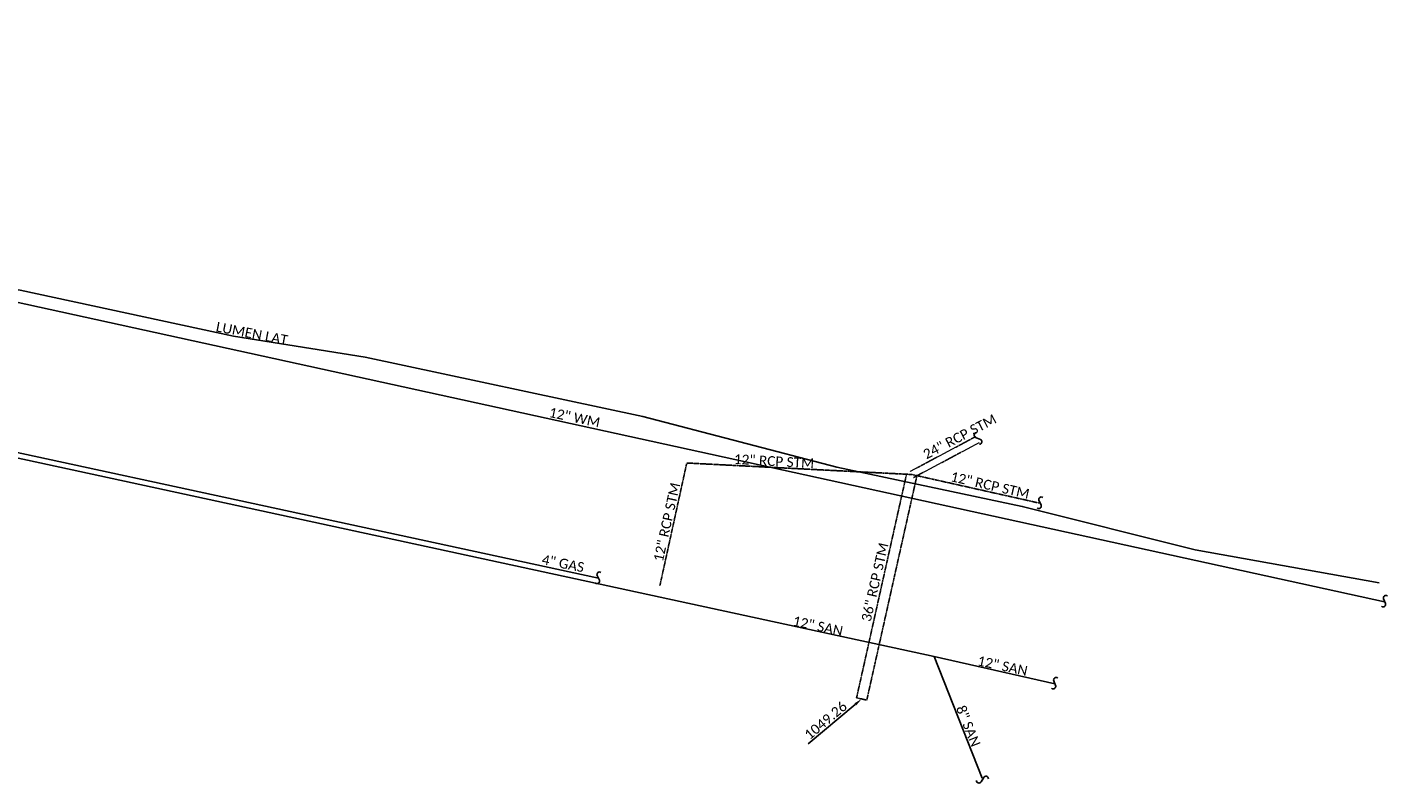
# Model space of a CAD drawing. Header units: feet. Extents: x 2244633 to 2246943, y 595279 to 597098.
# Tile 9 of 9: x 2246553 to 2246943, y 596051 to 596268. Entities that reach past the tile are written whole.
import ezdxf
from ezdxf import colors
from ezdxf.entities.mleader import LeaderData, LeaderLine
from ezdxf.math import Vec2, Vec3

# ---------------------------------------------------------------- set-up
doc = ezdxf.new("R2010")
doc.units = ezdxf.units.FT
doc.header["$MEASUREMENT"] = 0
for name, pattern in [('foex', [0]), ('OhDOT_USTN1', [0.055, 0.014, -0.041]), ('OhDOT_USTN5', [0.11, 0.055, -0.055])]:
    doc.linetypes.add(name, pattern=pattern)
for name, color, linetype in [('DR_X_Culvert', 4, 'OhDOT_USTN1'), ('DR_X_Storm_Sewer', 151, 'OhDOT_USTN5'), ('DR_X_Text', 7, 'Continuous'), ('SH_Data', 7, 'Continuous'), ('UT_X_Cable_TV_Text', 7, 'Continuous'), ('UT_X_FO', 30, 'foex'), ('UT_X_Gas', 2, 'ex_gas'), ('UT_X_Gas_Text', 7, 'Continuous'), ('UT_X_Sanitary_Line', 3, 'ex_sanitary'), ('UT_X_Sanitary_Text', 7, 'Continuous'), ('UT_X_Water', 133, 'ex_water'), ('UT_X_Water_Text', 7, 'Continuous')]:
    doc.layers.add(name, color=color, linetype=linetype)
doc.styles.add('Straight-Normal', font='font30.shx', dxfattribs={"height": 0.14})
doc.styles.add('X_Straight_Normal', font='calibril.ttf', dxfattribs={"height": 0.14})
doc.linetypes.add('ex_gas', pattern='A,0.25,-0.15,0.25,-0.15,0.25,-0.15,0.25,-0.15,0.25,-0.1,["G",Straight-Normal,S=0.857142,R=0,X=-0.045,Y=-0.07],-0.1', length=2.05)
doc.linetypes.add('ex_sanitary', pattern='A,0.35,-0.15,0.35,-0.15,0.35,-0.3,["SAN",Straight-Normal,S=1,R=0,X=-0.19,Y=-0.07],-0.3,0.35,-0.15', length=2.45)
doc.linetypes.add('ex_water', pattern='A,0.25,-0.15,0.25,-0.15,0.25,-0.15,0.25,-0.15,0.25,-0.1,["W",Straight-Normal,S=0.857142,R=0,X=-0.045,Y=-0.07],-0.1', length=2.05)

# ---------------------------------------------------------------- blocks, each defined once
blk = doc.blocks.new('SQUIG')
blk.add_line((0.035, 0.029), (-0.021, -0.02))
for centre, start, end in [((-0.044, 0.008), 158.1069, 307.9876), ((0.057, 0.001), 341.0875, 128.316)]:
    blk.add_arc(centre, 0.0361, start, end)

msp = doc.modelspace()

# ---------------------------------------------------------------- linework, layer by layer
at = {"layer": 'DR_X_Culvert', "flags": 128}
for points in [[(2246790.41, 596075.97), (2246804.76, 596140.19)], [(2246793.33, 596075.31), (2246807.68, 596139.53)], [(2246790.41, 596075.97), (2246793.33, 596075.31)]]:
    msp.add_lwpolyline(points, dxfattribs=at)
at = {"layer": 'DR_X_Storm_Sewer'}
for p, q in [((2246805.75, 596140.74), (2246824.5, 596150.7)), ((2246806.69, 596138.98), (2246825.44, 596148.94)), ((2246734.14, 596108.09), (2246741.83, 596143.15)), ((2246806.22, 596139.86), (2246842.94, 596131.63))]:
    msp.add_line(p, q, dxfattribs=at)
at = {"layer": 'DR_X_Storm_Sewer', "flags": 128}
for points in [[(2246741.83, 596143.15), (2246806.22, 596139.86)], [(2246790.41, 596075.97), (2246793.33, 596075.31)]]:
    msp.add_lwpolyline(points, dxfattribs=at)
at = {"layer": 'UT_X_FO', "flags": 128}
msp.add_lwpolyline([(2245922.25, 596267.09), (2245944.17, 596266.62), (2245987.79, 596266.42), (2246031.61, 596266.68), (2246089.62, 596267.82), (2246107.12, 596267.36), (2246143.7, 596265.56), (2246185.67, 596261.18), (2246211.06, 596259.89), (2246315.16, 596240.87), (2246359.04, 596231.45), (2246410.92, 596222.99), (2246443.86, 596213.09), (2246483.7, 596206.16), (2246501.48, 596201.49), (2246551.09, 596192.59), (2246612.15, 596179.48), (2246649.81, 596173.42), (2246729.25, 596156.47), (2246784.73, 596141.96), (2246837.8, 596130.72), (2246887.24, 596118.34), (2246939.9, 596108.89)], dxfattribs=at)
at = {"layer": 'UT_X_Gas', "flags": 128}
msp.add_lwpolyline([(2246449.16, 596168), (2246716.57, 596110.17)], dxfattribs=at)
at = {"layer": 'UT_X_Sanitary_Line', "flags": 128}
for points in [[(2246519.67, 596151.23), (2246812.57, 596087.76)], [(2246812.57, 596087.76), (2246826.37, 596052.97)], [(2246812.57, 596087.76), (2246847.14, 596080)]]:
    msp.add_lwpolyline(points, dxfattribs=at)
at = {"layer": 'UT_X_Water', "flags": 128}
msp.add_lwpolyline([(2246373.76, 596227.76), (2246941.48, 596103.47)], dxfattribs=at)

# ---------------------------------------------------------------- block references
at = {"layer": 'SH_Data', "xscale": 20, "yscale": 20, "zscale": 20}
for p, rotation in [((2246825.29, 596150.11), 116.1938046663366), ((2246842.94, 596131.63), 72.4880077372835), ((2246847.14, 596080), 70.03247943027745), ((2246826.33, 596052.44), 19.30925590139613)]:
    msp.add_blockref('SQUIG', p, dxfattribs=dict(at, rotation=rotation))
at = {"layer": 'UT_X_Gas_Text', "xscale": 20, "yscale": 20, "zscale": 20, "rotation": 74.11563592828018}
msp.add_blockref('SQUIG', (2246716.57, 596110.17), dxfattribs=at)
at = {"layer": 'UT_X_Water_Text', "xscale": 20, "yscale": 20, "zscale": 20, "rotation": 70.03247943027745}
msp.add_blockref('SQUIG', (2246941.52, 596103.46), dxfattribs=at)

# ---------------------------------------------------------------- texts
at = {"layer": 'DR_X_Text', "style": 'X_Straight_Normal'}
for s, rotation, p in [('24" RCP STM', 27.5788, (2246810.4, 596144.15)), ('12" RCP STM', 356.8499, (2246755.26, 596142.91)), ('12" RCP STM', 347.1567, (2246817.11, 596137.99)), ('12" RCP STM', 77.3998, (2246734.97, 596114.74)), ('36" RCP STM', 77.1136, (2246794.45, 596097.57)), ('1049.26', 40.0992, (2246776.97, 596063.81))]:
    msp.add_text(s, height=2.8, rotation=rotation, dxfattribs=at).set_placement(p)
at = {"layer": 'UT_X_Cable_TV_Text', "style": 'X_Straight_Normal'}
msp.add_text('LUMEN LAT', height=2.8, rotation=349.1309, dxfattribs=at).set_placement((2246606.95, 596180.82))
at = {"layer": 'UT_X_Gas_Text', "style": 'X_Straight_Normal'}
msp.add_text('4" GAS', height=2.8, rotation=348.7808, dxfattribs=at).set_placement((2246700.16, 596114.24))
at = {"layer": 'UT_X_Sanitary_Text', "style": 'X_Straight_Normal'}
for s, rotation, p in [('12" SAN', 347.8242, (2246771.97, 596096.69)), ('12" SAN', 347.8242, (2246824.8, 596085.3)), ('8" SAN', 291.7776, (2246818.81, 596073.08))]:
    msp.add_text(s, height=2.8, rotation=rotation, dxfattribs=at).set_placement(p)
at = {"layer": 'UT_X_Water_Text', "style": 'X_Straight_Normal'}
msp.add_text('12" WM', height=2.8, rotation=348.0845, dxfattribs=at).set_placement((2246702.22, 596156.36))

# ---------------------------------------------------------------- leaders
at = {"layer": 'DR_X_Text'}
ml = msp.add_multileader_mtext('Standard', dxfattribs=at)
ml.set_content('', color=256, style='X_Straight_Normal')
ml.set_leader_properties()
ml.build(insert=Vec2(0, 0))
ml.multileader.update_dxf_attribs({"has_dogleg": 0, "dogleg_length": 0.15, "arrow_head_size": 2.4, "scale": 20})
ctx = ml.context
ctx.base_point, ctx.scale, ctx.char_height, ctx.arrow_head_size, ctx.landing_gap_size, ctx.plane_origin, ctx.plane_x_axis, ctx.plane_y_axis = Vec3(2246774.09, 596060.24), 20, 2.8, 2.4, 1.8, Vec3(2246791.87, 596075.64), Vec3(0.699261, 0.714866), Vec3(-0.714866, 0.699261)
ctx.text_align_type = 2
notes = []
notes.append((ctx, [(0, (1, 1, 0), (2246778.7, 596064.96), (-0.699261, -0.714866), 3, [(0, [(2246791.87, 596075.64)], 0, [])])]))
ctx.mtext.insert, ctx.mtext.text_direction, ctx.mtext.rotation, ctx.mtext.alignment, ctx.mtext.flow_direction = Vec3(2246774.35, 596062.5), Vec3(0.699261, 0.714866), 0.796433, 3, 5
for ctx, leaders in notes:
    for number, flags, end, landing, length, lines in leaders:
        leader = LeaderData()
        leader.index, (leader.has_last_leader_line, leader.has_dogleg_vector, leader.attachment_direction) = number, flags
        leader.last_leader_point, leader.dogleg_vector, leader.dogleg_length = Vec3(end), Vec3(landing), length
        for number, points, colour, breaks in lines:
            line = LeaderLine()
            line.index, line.vertices, line.color, line.breaks = number, Vec3.list(points), colors.encode_raw_color(colour), breaks
            leader.lines.append(line)
        ctx.leaders.append(leader)

doc.saveas('drawing.dxf')
